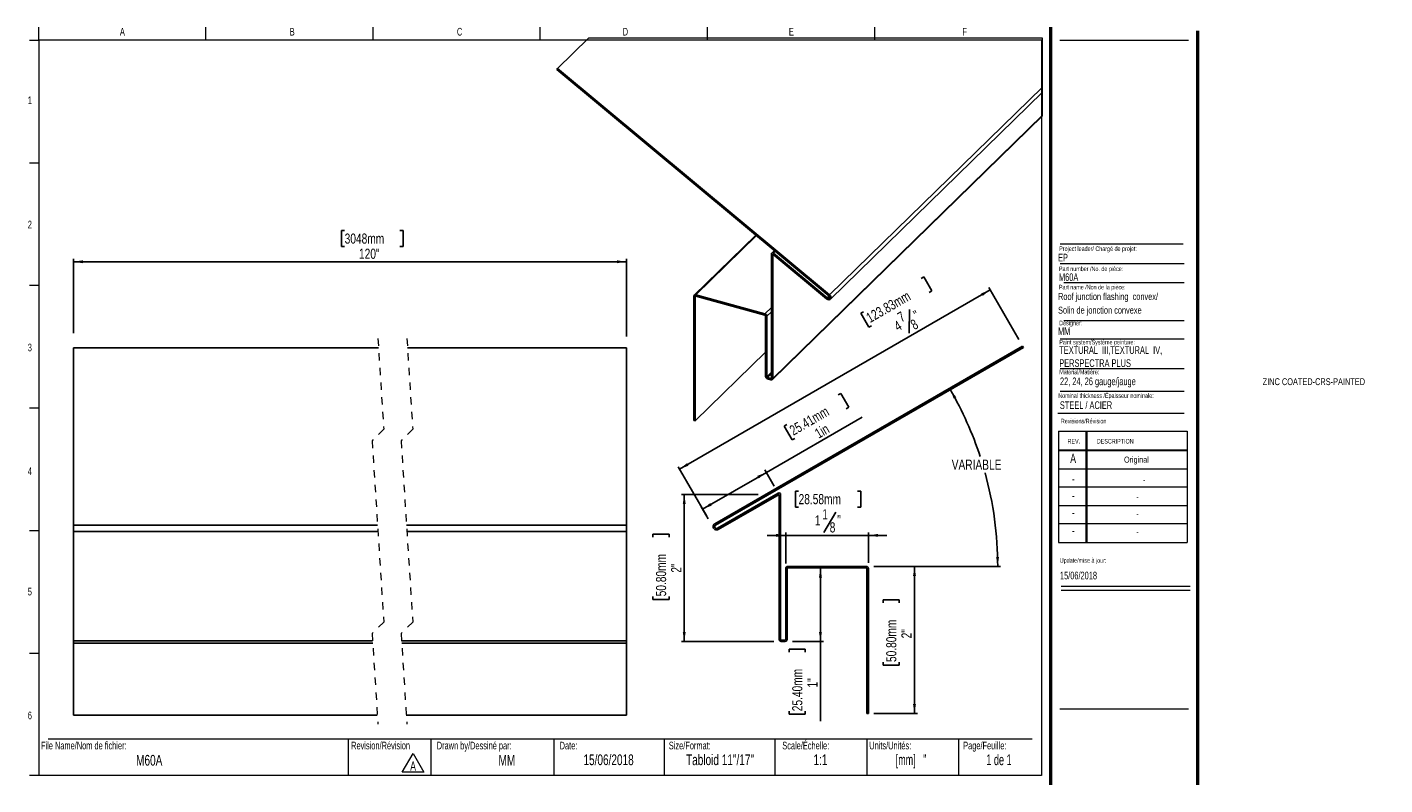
# Model space of a CAD drawing. Header units: inches. Extents: x 0.5 to 18.9, y 0.4 to 10.7.
import ezdxf

# ---------------------------------------------------------------- set-up
doc = ezdxf.new("R2010")
doc.units = ezdxf.units.IN
doc.header["$MEASUREMENT"] = 0
doc.linetypes.add('HIDDEN', pattern=[0.075, 0.05, -0.025])
doc.layers.add('FORMAT', color=7, linetype='Continuous')
doc.styles.add('SLDTEXTSTYLE0', font='TXT', dxfattribs={"width": 0.7})
doc.styles.add('SLDTEXTSTYLE1', font='TXT', dxfattribs={"width": 0.633333})
doc.styles.add('SLDTEXTSTYLE2', font='TXT', dxfattribs={"width": 0.625})
doc.styles.add('SLDTEXTSTYLE3', font='TXT', dxfattribs={"width": 0.75})
doc.dimstyles.new('SLDDIMSTYLE0', dxfattribs={"dimtxt": 0.137795, "dimasz": 0.13, "dimexe": 0, "dimexo": 0.0625, "dimgap": 0.034449, "dimtad": 1, "dimdec": 6, "dimrnd": 1e-09, "dimzin": 12, "dimdsep": 46, "dimlunit": 5, "dimtxsty": 'SLDTEXTSTYLE3', "dimsah": 1, "dimcen": 0.09, "dimadec": 0, "dimazin": 3, "dimtfac": 1, "dimtdec": 1, "dimtofl": 0, "dimtmove": 0, "dimatfit": 3, "dimfxl": 1, "dimfrac": 2, "dimtolj": 1, "dimtzin": 12, "dimarcsym": 0})
doc.dimstyles.new('SLDDIMSTYLE1', dxfattribs={"dimtxt": 0.137795, "dimasz": 0.13, "dimexe": 0, "dimexo": 0.0625, "dimgap": 0.034449, "dimtad": 1, "dimdec": 0, "dimrnd": 1e-09, "dimzin": 12, "dimdsep": 46, "dimlunit": 5, "dimtxsty": 'SLDTEXTSTYLE3', "dimsah": 1, "dimcen": 0.09, "dimadec": 0, "dimazin": 3, "dimtfac": 1, "dimtofl": 0, "dimtmove": 0, "dimatfit": 3, "dimfxl": 1, "dimfrac": 2, "dimtolj": 1, "dimtzin": 12, "dimarcsym": 0})
doc.dimstyles.new('SLDDIMSTYLE2', dxfattribs={"dimtxt": 0.137795, "dimasz": 0.13, "dimexe": 0, "dimexo": 0.0625, "dimgap": 0.034449, "dimtad": 1, "dimdec": 1, "dimrnd": 1e-09, "dimzin": 12, "dimdsep": 46, "dimlunit": 5, "dimtxsty": 'SLDTEXTSTYLE3', "dimsah": 1, "dimcen": 0.09, "dimadec": 0, "dimazin": 3, "dimtfac": 1, "dimtdec": 1, "dimtofl": 0, "dimtmove": 0, "dimatfit": 3, "dimfxl": 1, "dimfrac": 2, "dimtolj": 1, "dimtzin": 12, "dimarcsym": 0})
doc.dimstyles.new('SLDDIMSTYLE3', dxfattribs={"dimtxt": 0.137795, "dimasz": 0.13, "dimexe": 0, "dimexo": 0.0625, "dimgap": 0.034449, "dimtad": 1, "dimdec": 6, "dimrnd": 1e-09, "dimzin": 12, "dimdsep": 46, "dimlunit": 5, "dimtxsty": 'SLDTEXTSTYLE3', "dimsah": 1, "dimcen": 0.09, "dimadec": 0, "dimazin": 3, "dimtfac": 1, "dimtdec": 1, "dimtmove": 0, "dimatfit": 0, "dimfxl": 1, "dimfrac": 2, "dimtolj": 1, "dimtzin": 12, "dimarcsym": 0})
doc.dimstyles.new('SLDDIMSTYLE4', dxfattribs={"dimtxt": 0.137795, "dimasz": 0.13, "dimexe": 0, "dimexo": 0.0625, "dimgap": 0.034449, "dimtad": 0, "dimtih": 1, "dimtoh": 1, "dimdec": 4, "dimzin": 12, "dimdsep": 46, "dimlunit": 5, "dimtxsty": 'SLDTEXTSTYLE3', "dimsah": 1, "dimcen": 0.09, "dimazin": 3, "dimtfac": 1, "dimtofl": 0, "dimtmove": 0, "dimatfit": 3, "dimfxl": 1, "dimfrac": 2, "dimtolj": 1, "dimtzin": 12, "dimarcsym": 0})

# ---------------------------------------------------------------- blocks, each defined once
blk = doc.blocks.new('SW_NOTE_0')
at = {"color": 0, "linetype": 'Continuous', "lineweight": 0}
for p, q in [((-0.098, 0.015), (0.049, 0.269)), ((0.049, 0.269), (0.196, 0.015)), ((0.196, 0.015), (-0.098, 0.015))]:
    blk.add_line(p, q, dxfattribs=at)
at = {"color": 0, "linetype": 'Continuous', "lineweight": 0, "insert": (0.049, 0.161), "char_height": 0.125, "attachment_point": 2, "style": 'SLDTEXTSTYLE0'}
blk.add_mtext('A', dxfattribs=at)
blk = doc.blocks.new('SW_NOTE_1')
at = {"layer": 'FORMAT', "color": 0, "char_height": 0.10417, "attachment_point": 1, "style": 'SLDTEXTSTYLE0'}
for s, insert in [('TEXTURAL  III,TEXTURAL  IV,', (0, 0.134)), ('PERSPECTRA PLUS', (0, -0.044))]:
    blk.add_mtext(s, dxfattribs=dict(at, insert=insert))
blk = doc.blocks.new('_D')
at = {"layer": 'FORMAT'}
for p, q in [((12.616, 7.276), (12.652, 7.297)), ((12.652, 7.297), (12.761, 7.108)), ((13.554, 7.122), (9.333, 4.684)), ((12.761, 7.108), (12.725, 7.087)), ((13.943, 6.448), (13.535, 7.156)), ((12.459, 6.854), (12.453, 6.533)), ((11.832, 6.824), (11.796, 6.803)), ((11.796, 6.803), (11.905, 6.613)), ((11.905, 6.613), (11.942, 6.634)), ((9.703, 4.043), (9.313, 4.718))]:
    blk.add_line(p, q, dxfattribs=at)
for points in [[(13.554, 7.122), (13.432, 7.074), (13.452, 7.039)], [(9.333, 4.684), (9.455, 4.732), (9.435, 4.767)]]:
    blk.add_solid(points, dxfattribs=at)
at = {"layer": 'FORMAT', "attachment_point": 1, "rotation": 30, "style": 'SLDTEXTSTYLE3'}
for s, insert, char_height in [('123.83mm', (11.853, 6.788), 0.1378), ('7', (12.279, 6.796), 0.138), ('"', (12.496, 6.828), 0.138), ('4', (12.232, 6.674), 0.138), ('8', (12.456, 6.693), 0.138)]:
    blk.add_mtext(s, dxfattribs=dict(at, insert=insert, char_height=char_height))
blk = doc.blocks.new('_D_1')
at = {"layer": 'FORMAT'}
for p, q in [((11.487, 5.694), (11.523, 5.715)), ((11.523, 5.715), (11.633, 5.525)), ((10.513, 4.64), (11.816, 5.393)), ((11.633, 5.525), (11.596, 5.504)), ((10.792, 5.292), (10.756, 5.271)), ((10.756, 5.271), (10.865, 5.082)), ((10.865, 5.082), (10.901, 5.103)), ((10.513, 4.64), (9.647, 4.14)), ((10.62, 4.455), (10.493, 4.675)), ((9.721, 4.011), (9.627, 4.174))]:
    blk.add_line(p, q, dxfattribs=at)
for points in [[(10.513, 4.64), (10.39, 4.593), (10.41, 4.558)], [(9.647, 4.14), (9.769, 4.188), (9.749, 4.223)]]:
    blk.add_solid(points, dxfattribs=at)
at = {"layer": 'FORMAT', "char_height": 0.1378, "attachment_point": 1, "rotation": 30, "style": 'SLDTEXTSTYLE3'}
for s, insert in [('25.41mm', (10.812, 5.257)), ('1in', (11.155, 5.216))]:
    blk.add_mtext(s, dxfattribs=dict(at, insert=insert))
blk = doc.blocks.new('_D_2')
at = {"layer": 'FORMAT'}
for p, q in [((10.401, 4.341), (9.358, 4.341)), ((9.397, 4.341), (9.397, 2.341)), ((8.972, 3.758), (8.972, 3.8)), ((8.972, 3.8), (9.191, 3.8)), ((9.191, 3.8), (9.191, 3.758)), ((8.972, 2.955), (8.972, 2.913)), ((9.191, 2.913), (9.191, 2.955)), ((8.972, 2.913), (9.191, 2.913)), ((10.613, 2.341), (9.358, 2.341))]:
    blk.add_line(p, q, dxfattribs=at)
for points in [[(9.397, 4.341), (9.377, 4.211), (9.417, 4.211)], [(9.397, 2.341), (9.417, 2.471), (9.377, 2.471)]]:
    blk.add_solid(points, dxfattribs=at)
at = {"layer": 'FORMAT', "char_height": 0.1378, "attachment_point": 1, "rotation": 90, "style": 'SLDTEXTSTYLE3'}
for s, insert in [('50.80mm', (9.013, 2.955)), ('2"', (9.219, 3.277))]:
    blk.add_mtext(s, dxfattribs=dict(at, insert=insert))
blk = doc.blocks.new('_D_3')
at = {"layer": 'FORMAT'}
for p, q in [((10.951, 4.387), (10.909, 4.387)), ((10.909, 4.387), (10.909, 4.168)), ((11.753, 4.387), (11.795, 4.387)), ((11.795, 4.387), (11.795, 4.168)), ((10.909, 4.168), (10.951, 4.168)), ((11.457, 4.1), (11.292, 3.824)), ((11.795, 4.168), (11.753, 4.168)), ((10.776, 3.784), (10.526, 3.784)), ((10.776, 3.402), (10.776, 3.823)), ((10.776, 3.784), (11.901, 3.784)), ((11.901, 3.411), (11.901, 3.823)), ((11.901, 3.784), (12.151, 3.784))]:
    blk.add_line(p, q, dxfattribs=at)
for points in [[(10.776, 3.784), (10.646, 3.804), (10.646, 3.764)], [(11.901, 3.784), (12.031, 3.764), (12.031, 3.804)]]:
    blk.add_solid(points, dxfattribs=at)
at = {"layer": 'FORMAT', "attachment_point": 1, "style": 'SLDTEXTSTYLE3'}
for s, insert, char_height in [('28.58mm', (10.951, 4.346), 0.1378), ('1', (11.273, 4.14), 0.138), ('"', (11.476, 4.059), 0.138), ('1', (11.171, 4.057), 0.138), ('8', (11.374, 3.962), 0.138)]:
    blk.add_mtext(s, dxfattribs=dict(at, insert=insert, char_height=char_height))
blk = doc.blocks.new('_D_4')
at = {"layer": 'FORMAT'}
for p, q in [((12.199, 3.361), (12.565, 3.361)), ((12.526, 3.361), (12.526, 1.361)), ((12.101, 2.865), (12.101, 2.907)), ((12.101, 2.907), (12.319, 2.907)), ((12.319, 2.907), (12.319, 2.865)), ((12.101, 2.062), (12.101, 2.02)), ((12.319, 2.02), (12.319, 2.062)), ((12.101, 2.02), (12.319, 2.02)), ((11.972, 1.361), (12.565, 1.361))]:
    blk.add_line(p, q, dxfattribs=at)
for points in [[(12.526, 3.361), (12.506, 3.231), (12.546, 3.231)], [(12.526, 1.361), (12.546, 1.491), (12.506, 1.491)]]:
    blk.add_solid(points, dxfattribs=at)
at = {"layer": 'FORMAT', "char_height": 0.1378, "attachment_point": 1, "rotation": 90, "style": 'SLDTEXTSTYLE3'}
for s, insert in [('50.80mm', (12.142, 2.062)), ('2"', (12.348, 2.384))]:
    blk.add_mtext(s, dxfattribs=dict(at, insert=insert))
blk = doc.blocks.new('_D_5')
at = {"layer": 'FORMAT'}
for p, q in [((11.248, 3.341), (11.248, 2.341)), ((10.823, 2.196), (10.823, 2.238)), ((10.823, 2.238), (11.042, 2.238)), ((10.866, 2.341), (11.288, 2.341)), ((11.042, 2.238), (11.042, 2.196)), ((11.248, 2.341), (11.248, 1.259)), ((10.823, 1.393), (10.823, 1.351)), ((10.823, 1.351), (11.042, 1.351)), ((11.042, 1.351), (11.042, 1.393))]:
    blk.add_line(p, q, dxfattribs=at)
for points in [[(11.248, 3.341), (11.228, 3.211), (11.268, 3.211)], [(11.248, 2.341), (11.268, 2.471), (11.228, 2.471)]]:
    blk.add_solid(points, dxfattribs=at)
at = {"layer": 'FORMAT', "char_height": 0.1378, "attachment_point": 1, "rotation": 90, "style": 'SLDTEXTSTYLE3'}
for s, insert in [('25.40mm', (10.864, 1.393)), ('1"', (11.071, 1.715))]:
    blk.add_mtext(s, dxfattribs=dict(at, insert=insert))
blk = doc.blocks.new('_D_6')
at = {"layer": 'FORMAT'}
blk.add_line((11.974, 3.361), (13.697, 3.361), dxfattribs=at)
for start, end in [(18.0963, 30), (0, 15.3744)]:
    blk.add_arc((8.848, 3.361), 4.809, start, end, dxfattribs=at)
for points in [[(13.013, 5.766), (13.059, 5.643), (13.094, 5.662)], [(13.657, 3.361), (13.675, 3.492), (13.635, 3.491)]]:
    blk.add_solid(points, dxfattribs=at)
at = {"layer": 'FORMAT', "insert": (13.032, 4.814), "char_height": 0.1378, "attachment_point": 1, "style": 'SLDTEXTSTYLE3'}
blk.add_mtext('VARIABLE', dxfattribs=at)
blk = doc.blocks.new('_D_7')
at = {"layer": 'FORMAT'}
for p, q in [((4.782, 7.929), (4.74, 7.929)), ((4.74, 7.929), (4.74, 7.711)), ((5.534, 7.929), (5.576, 7.929)), ((5.576, 7.929), (5.576, 7.711)), ((4.74, 7.711), (4.782, 7.711)), ((5.576, 7.711), (5.534, 7.711)), ((1.096, 6.535), (1.096, 7.544)), ((1.096, 7.504), (8.611, 7.504)), ((8.611, 6.488), (8.611, 7.544))]:
    blk.add_line(p, q, dxfattribs=at)
for points in [[(1.096, 7.504), (1.226, 7.484), (1.226, 7.524)], [(8.611, 7.504), (8.481, 7.524), (8.481, 7.484)]]:
    blk.add_solid(points, dxfattribs=at)
at = {"layer": 'FORMAT', "char_height": 0.1378, "attachment_point": 1, "style": 'SLDTEXTSTYLE3'}
for s, insert in [('3048mm', (4.782, 7.888)), ('120"', (4.977, 7.682))]:
    blk.add_mtext(s, dxfattribs=dict(at, insert=insert))

msp = doc.modelspace()

# ---------------------------------------------------------------- linework, layer by layer
at = {"color": 7, "linetype": 'Continuous', "lineweight": 18}
for p, q in [((0.6262516, 10.5170732), (0.6262516, 10.6939449)), ((2.8970849, 10.5170732), (2.8970849, 10.6939449)), ((5.1679183, 10.5170732), (5.1679183, 10.6939449)), ((7.4387516, 10.5170732), (7.4387516, 10.6939449)), ((9.7095849, 10.6939449), (9.7095849, 10.5170732)), ((11.9804183, 10.6939449), (11.9804183, 10.5170732)), ((0.5012516, 10.5170732), (0.6262516, 10.5170732)), ((14.2512516, 10.5170732), (0.6262516, 10.5170732)), ((0.6262516, 10.5170732), (0.6262516, 0.5170732)), ((14.2512516, 10.5170732), (14.2512516, 0.5170732)), ((14.5012516, 10.5170732), (16.2512516, 10.5170732)), ((0.5012516, 8.8504065), (0.6262516, 8.8504065)), ((14.5052809, 7.4796461), (16.192868, 7.4796461)), ((14.5578273, 7.2228331), (16.192868, 7.2228331)), ((0.5012516, 7.1837398), (0.6262516, 7.1837398)), ((14.5578273, 6.7072972), (16.192868, 6.7072972)), ((14.5052809, 6.4574028), (16.192868, 6.4574028)), ((14.5052809, 6.0531641), (16.192868, 6.0531641)), ((14.5052809, 5.7453132), (16.192868, 5.7453132)), ((0.5012516, 5.5170732), (0.6262516, 5.5170732)), ((14.4754278, 5.446808), (16.192868, 5.446808)), ((14.4811999, 5.1987495), (16.2311999, 5.1987495)), ((14.4811999, 5.1987495), (14.4811999, 3.6887495)), ((14.8561999, 5.1987495), (14.8561999, 3.6887495)), ((14.8661999, 5.1987495), (14.8661999, 3.6887495)), ((16.2311999, 5.1987495), (16.2311999, 3.6887495)), ((14.4811999, 4.9487495), (16.2311999, 4.9487495)), ((14.4811999, 4.9387495), (16.2311999, 4.9387495)), ((14.4811999, 4.6887495), (16.2311999, 4.6887495)), ((16.2311999, 4.4387495), (14.4811999, 4.4387495)), ((14.4811999, 4.1887495), (16.2311999, 4.1887495)), ((16.2311999, 3.9387495), (14.4811999, 3.9387495)), ((0.5012516, 3.8504065), (0.6262516, 3.8504065)), ((14.4811999, 3.6887495), (16.2311999, 3.6887495)), ((14.5215385, 3.094666), (16.2715385, 3.094666)), ((14.5215385, 3.0386495), (16.2715385, 3.0386495)), ((0.5012516, 2.1837398), (0.6262516, 2.1837398)), ((0.7512516, 1.0170732), (14.1262516, 1.0170732)), ((4.8316802, 1.0170732), (4.8316802, 0.5170732)), ((5.9539324, 1.0170732), (5.9539324, 0.5170732)), ((7.6262516, 1.0170732), (7.6262516, 0.5170732)), ((9.1262516, 1.0170732), (9.1262516, 0.5170732)), ((10.6262516, 1.0170732), (10.6262516, 0.5170732)), ((11.8762516, 1.0170732), (11.8762516, 0.5170732)), ((13.1262516, 1.0170732), (13.1262516, 0.5170732)), ((0.6262516, 0.5170732), (0.5012516, 0.5170732)), ((14.2512516, 0.5170732), (0.6262516, 0.5170732))]:
    msp.add_line(p, q, dxfattribs=at)
at = {"color": 7, "linetype": 'Continuous', "lineweight": 25}
for p, q in [((7.6724966, 10.1308334), (8.0957365, 10.5439288)), ((7.6636522, 10.1183915), (7.6724966, 10.1308334)), ((7.6636522, 10.1183915), (11.3630872, 7.0429045)), ((7.6724966, 10.1308334), (11.3719317, 7.0553487)), ((11.3719317, 7.0553487), (14.2659366, 9.879987)), ((11.383463, 6.995148), (14.2659366, 9.8085318)), ((10.5948302, 5.9047866), (14.2659366, 9.4878987)), ((10.6004082, 5.9190448), (14.2659366, 9.4967127)), ((10.370989, 7.8676755), (9.53142, 7.048229)), ((10.5827216, 7.6124714), (10.5827216, 5.9238531)), ((10.6232809, 7.6579352), (10.5864387, 7.6219777)), ((11.3321327, 6.9993555), (10.6004082, 7.6076655)), ((10.6004082, 7.6076655), (10.6004082, 5.9190448)), ((11.3409771, 7.0117974), (10.6092527, 7.6201074)), ((9.5258421, 7.0339708), (9.5258421, 5.3453501)), ((9.5435287, 7.0291626), (9.5435287, 5.3405442)), ((10.4942791, 6.7964839), (9.5523732, 7.0524741)), ((10.4942791, 6.7793417), (9.5523732, 7.0353319)), ((10.5031236, 5.9454868), (10.5031236, 6.7683664)), ((10.5208125, 5.9406785), (10.5208125, 6.7635582)), ((1.0961298, 6.3360164), (5.2419707, 6.3360164)), ((1.0961298, 6.3360164), (1.0961298, 3.9210164)), ((5.6356706, 6.3360164), (8.6109045, 6.3360164)), ((8.6109045, 6.3360164), (8.6109045, 3.9210164)), ((9.5435287, 5.3405442), (10.5031236, 6.2771373)), ((13.9962106, 6.3565543), (9.8133077, 3.9415542)), ((14.0062105, 6.3392338), (9.8233077, 3.9242337)), ((14.0062105, 6.3392338), (13.9962106, 6.3565543)), ((10.5738771, 5.9176838), (10.5296547, 5.9297033)), ((10.5738771, 5.9005416), (10.5296547, 5.9125587)), ((9.5435287, 5.3405442), (9.5258421, 5.3453501)), ((9.8483077, 3.8809325), (10.6756573, 4.3586029)), ((9.8583077, 3.863612), (10.6856572, 4.3412824)), ((10.6856572, 4.3412824), (10.6856572, 2.3712824)), ((10.7056573, 4.3412824), (10.7056573, 2.3712824)), ((1.0961298, 3.9210164), (5.2287074, 3.9210164)), ((1.0961298, 3.9210164), (1.0961298, 3.8370453)), ((5.6224074, 3.9210164), (8.6109045, 3.9210164)), ((8.6109045, 3.9210164), (8.6109045, 3.8370453)), ((1.0961298, 3.8370453), (5.2340719, 3.8370453)), ((1.0961298, 3.8370453), (1.0961298, 2.3507447)), ((5.6277718, 3.8370453), (8.6109045, 3.8370453)), ((8.6109045, 3.8370453), (8.6109045, 2.3507447)), ((10.7756573, 2.3712824), (10.7756573, 3.3312824)), ((10.7956572, 2.3712824), (10.7956572, 3.3312824)), ((10.8056573, 3.3612824), (11.8706572, 3.3612824)), ((10.8056573, 3.3412824), (11.8706572, 3.3412824)), ((11.8806572, 3.3312824), (11.8806572, 1.3612823)), ((11.9006573, 3.3312824), (11.9006573, 1.3612823)), ((1.0961298, 2.3507447), (5.1614809, 2.3507447)), ((1.0961298, 2.3507447), (1.0961298, 2.3207446)), ((1.0961298, 2.3207446), (5.1633958, 2.3207446)), ((1.0961298, 2.3207446), (1.0961298, 1.3407447)), ((5.5551809, 2.3507447), (8.6109045, 2.3507447)), ((5.5570957, 2.3207446), (8.6109045, 2.3207446)), ((8.6109045, 2.3507447), (8.6109045, 2.3207446)), ((8.6109045, 2.3207446), (8.6109045, 1.3407447)), ((10.7156573, 2.3612824), (10.7656572, 2.3612824)), ((10.7156573, 2.3412824), (10.7656572, 2.3412824)), ((1.0961298, 1.3407447), (5.2259994, 1.3407447)), ((5.6196994, 1.3407447), (8.6109045, 1.3407447)), ((11.8806572, 1.3612823), (11.9006573, 1.3612823))]:
    msp.add_line(p, q, dxfattribs=at)
at = {"color": 7, "linetype": 'Continuous', "lineweight": 50}
for p, q in [((14.3762516, 10.6939449), (14.3762516, 0.3920732)), ((16.3762516, 0.3920732), (16.3762516, 10.6420732))]:
    msp.add_line(p, q, dxfattribs=at)
at = {"color": 8, "linetype": 'Continuous', "lineweight": 25}
for p, q in [((9.5523732, 7.0524741), (10.3799555, 7.8602203)), ((10.6092527, 7.6201074), (10.6366356, 7.6468333)), ((9.5435287, 7.0291626), (9.5501861, 7.0356604)), ((11.3409771, 7.0117974), (11.3678485, 7.0380258)), ((10.4942791, 6.7964839), (10.5827216, 6.8828073)), ((10.5208125, 6.7635582), (10.5827216, 6.8239841)), ((10.5208125, 5.9406785), (10.5827216, 6.0011045)), ((10.5296547, 5.9297033), (10.5827216, 5.9814959)), ((10.5738771, 5.9176838), (10.5827216, 5.9263171))]:
    msp.add_line(p, q, dxfattribs=at)
at = {"color": 7, "linetype": 'HIDDEN', "lineweight": 18}
for p, q in [((5.2339862, 6.4610164), (5.3127263, 5.2284387)), ((5.6276869, 6.4610164), (5.7064271, 5.2284387)), ((5.3127263, 5.2284387), (5.155246, 5.0709583)), ((5.7064271, 5.2284387), (5.5489468, 5.0709583)), ((5.155246, 5.0709583), (5.3127263, 2.6058027)), ((5.5489468, 5.0709583), (5.7064271, 2.6058027)), ((5.3127263, 2.6058027), (5.155246, 2.4483224)), ((5.7064271, 2.6058027), (5.5489468, 2.4483224)), ((5.155246, 2.4483224), (5.2339862, 1.2157446)), ((5.5489468, 2.4483224), (5.6276869, 1.2157446))]:
    msp.add_line(p, q, dxfattribs=at)
at = {"color": 7, "linetype": 'Continuous', "lineweight": 18, "flags": 128}
msp.add_lwpolyline([(14.2659366, 9.4878987), (14.2659366, 9.4967127), (14.2659366, 9.8085318), (14.2659366, 9.879987), (14.2659366, 10.5439288), (8.0957365, 10.5439288)], dxfattribs=at)
at = {"color": 7, "linetype": 'Continuous', "lineweight": 25, "flags": 128}
for points in [[(10.6092527, 7.6201074), (10.6049865, 7.6229797), (10.6004082, 7.6248077), (10.5958299, 7.6254695), (10.5915661, 7.6249157), (10.5879006, 7.6231862), (10.5850917, 7.6204007), (10.5833223, 7.6167447), (10.5827216, 7.6124714)], [(11.3719317, 7.0553487), (11.3836062, 7.0422521), (11.3904748, 7.0268863), (11.3914909, 7.0115933), (11.3864973, 6.9986985), (11.3762589, 6.9901661), (11.3623316, 6.9872938), (11.3468367, 6.9905204), (11.3321327, 6.9993555)], [(11.3630872, 7.0429045), (11.3695733, 7.0356299), (11.3733889, 7.0270928), (11.3739521, 7.0185956), (11.3711807, 7.0114337), (11.3654925, 7.0066935), (11.3577533, 7.0050978), (11.3491458, 7.0068906), (11.3409771, 7.0117974)]]:
    msp.add_lwpolyline(points, dxfattribs=at)
at = {"color": 7, "linetype": 'Continuous', "lineweight": 25}
for centre, radius, start, end in [((9.54534, 7.0342861), 0.0195005, 68.8587593, 180.92641211), ((9.5500296, 7.0292672), 0.0065017, 68.87179519, 180.92225706), ((10.4844414, 6.7614022), 0.0364349, 3.39240071, 74.33539492), ((10.490999, 6.7676471), 0.0121459, 3.39535226, 74.33244337), ((10.5394932, 5.9476384), 0.0364332, 183.38564023, 254.33321378), ((10.5329298, 5.9413913), 0.0121382, 183.36646228, 254.34647732), ((10.5762207, 5.9237484), 0.0065017, 248.87179519, 0.92225706), ((10.5809103, 5.9187295), 0.0195005, 248.8587593, 0.92641211), ((10.6856573, 4.3412824), 0.02, 0, 120), ((9.8358077, 3.9025831), 0.045, 120, 300), ((9.8358077, 3.9025831), 0.025, 120, 300), ((10.8056573, 3.3312824), 0.03, 90, 180), ((10.8056573, 3.3312824), 0.01, 90, 180), ((11.8706573, 3.3312824), 0.03, 0, 90), ((11.8706573, 3.3312824), 0.01, 0, 90), ((10.7156573, 2.3712824), 0.03, 180, 270), ((10.7156573, 2.3712824), 0.01, 180, 270), ((10.7656573, 2.3712824), 0.01, 270, 0), ((10.7656573, 2.3712824), 0.03, 270, 0)]:
    msp.add_arc(centre, radius, start, end, dxfattribs=at)
at = {"layer": 'FORMAT', "color": 250, "lineweight": 18, "true_color": 0x454545}
msp.add_line((14.5052809, 7.7477891), (16.1756542, 7.7477891), dxfattribs=at)
at = {"layer": 'FORMAT', "lineweight": 18}
for p, q in [((9.7968366, 3.8800831), (9.7900338, 3.8918658)), ((14.5012516, 1.4265536), (16.2512516, 1.4265536))]:
    msp.add_line(p, q, dxfattribs=at)

# ---------------------------------------------------------------- block references
at = {"color": 7, "linetype": 'Continuous', "lineweight": 0}
msp.add_blockref('SW_NOTE_0', (5.6629239, 0.5500403), dxfattribs=at)
at = {"layer": 'FORMAT'}
msp.add_blockref('SW_NOTE_1', (14.4936793, 6.2219515), dxfattribs=at)

# ---------------------------------------------------------------- texts
at = {"color": 7, "linetype": 'Continuous', "lineweight": 0}
for s, insert, char_height, attachment_point, style in [('A', (1.7614258, 10.6839024), 0.1041667, 2, 'SLDTEXTSTYLE0'), ('B', (4.0695891, 10.6839024), 0.1041667, 2, 'SLDTEXTSTYLE0'), ('C', (6.3441318, 10.6839024), 0.1041667, 2, 'SLDTEXTSTYLE0'), ('D', (8.5974733, 10.6839024), 0.1041667, 2, 'SLDTEXTSTYLE0'), ('E', (10.8526565, 10.6839024), 0.1041667, 2, 'SLDTEXTSTYLE0'), ('F', (13.2074254, 10.6839024), 0.1041667, 2, 'SLDTEXTSTYLE0'), ('1', (0.5037246, 9.7518248), 0.1041667, 2, 'SLDTEXTSTYLE0'), ('2', (0.5037246, 8.0618626), 0.1041667, 2, 'SLDTEXTSTYLE0'), ('EP', (14.4770103, 7.6126145), 0.10416667, 1, 'SLDTEXTSTYLE0'), ('Project leader/ Chargé de projet:', (14.4927736, 7.7128037), 0.0625, 1, 'SLDTEXTSTYLE0'), ('Part number /No. de pièce:', (14.4892638, 7.4395042), 0.0625, 1, 'SLDTEXTSTYLE0'), ('M60A', (14.4892638, 7.3462932), 0.10416667, 1, 'SLDTEXTSTYLE0'), ('Designer:', (14.4927736, 6.7027068), 0.0625, 1, 'SLDTEXTSTYLE0'), ('MM', (14.4770103, 6.6115619), 0.10416667, 1, 'SLDTEXTSTYLE0'), ('3', (0.5037246, 6.3910002), 0.1041667, 2, 'SLDTEXTSTYLE0'), ('Paint system/Système peinture:', (14.4936793, 6.4423393), 0.0625, 1, 'SLDTEXTSTYLE0'), ('ZINC COATED-CRS-PAINTED', (17.2579034, 5.920721), 0.09375, 1, 'SLDTEXTSTYLE0'), ('Nominal thickness /Épaisseur nominale:', (14.4802784, 5.7152135), 0.0625, 1, 'SLDTEXTSTYLE0'), ('STEEL / ACIER', (14.5019361, 5.6065758), 0.104166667, 1, 'SLDTEXTSTYLE0'), ('Revisions/Révision', (14.5156012, 5.3694188), 0.0625, 1, 'SLDTEXTSTYLE0'), ('REV.', (14.6062312, 5.0951297), 0.0625, 1, 'SLDTEXTSTYLE0'), ('DESCRIPTION', (15.0041424, 5.0951297), 0.0625, 1, 'SLDTEXTSTYLE0'), ('A', (14.6820414, 4.8942809), 0.125, 2, 'SLDTEXTSTYLE0'), ('Original', (15.5419694, 4.8554617), 0.08333333, 2, 'SLDTEXTSTYLE0'), ('4', (0.5037246, 4.7085424), 0.1041667, 2, 'SLDTEXTSTYLE0'), ('-', (14.6833579, 4.6174037), 0.125, 2, 'SLDTEXTSTYLE0'), ('-', (15.6471739, 4.5785845), 0.0833333, 2, 'SLDTEXTSTYLE0'), ('-', (14.6833579, 4.3881653), 0.125, 2, 'SLDTEXTSTYLE0'), ('-', (15.5556728, 4.3493461), 0.0833333, 2, 'SLDTEXTSTYLE0'), ('-', (14.6833579, 4.1569001), 0.125, 2, 'SLDTEXTSTYLE0'), ('-', (15.5556728, 4.118081), 0.0833333, 2, 'SLDTEXTSTYLE0'), ('-', (14.6833579, 3.9142956), 0.125, 2, 'SLDTEXTSTYLE0'), ('-', (15.5556728, 3.8754764), 0.0833333, 2, 'SLDTEXTSTYLE0'), ('Update/mise à jour:', (14.5009021, 3.4746831), 0.0625, 1, 'SLDTEXTSTYLE0'), ('15/06/2018', (14.5029298, 3.2903145), 0.10416667, 1, 'SLDTEXTSTYLE0'), ('5', (0.5037246, 3.0715769), 0.1041667, 2, 'SLDTEXTSTYLE0'), ('6', (0.5037246, 1.3878409), 0.1041667, 2, 'SLDTEXTSTYLE0'), ('File Name/Nom de fichier:', (0.6549319, 0.9786785), 0.104166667, 1, 'SLDTEXTSTYLE0'), ('Revision/Révision', (4.8700984, 0.9786785), 0.104166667, 1, 'SLDTEXTSTYLE0'), ('Drawn by/Dessiné par:', (6.0332993, 0.9786785), 0.104166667, 1, 'SLDTEXTSTYLE0'), ('Date:', (7.7035091, 0.9786785), 0.10416667, 1, 'SLDTEXTSTYLE0'), ('Size/Format:', (9.1875093, 0.9786785), 0.104166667, 1, 'SLDTEXTSTYLE0'), ('Scale/Échelle:', (10.7293877, 0.9786785), 0.104166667, 1, 'SLDTEXTSTYLE0'), ('Units/Unités:', (11.9111167, 0.9786785), 0.104166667, 1, 'SLDTEXTSTYLE0'), ('Page/Feuille:', (13.1879976, 0.9786785), 0.104166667, 1, 'SLDTEXTSTYLE0'), ('M60A', (2.1262718, 0.7993968), 0.14583333, 2, 'SLDTEXTSTYLE0'), ('MM', (6.9863934, 0.7993968), 0.14583333, 2, 'SLDTEXTSTYLE0'), ('15/06/2018', (8.3687858, 0.805962), 0.14583333, 2, 'SLDTEXTSTYLE0'), ('Tabloid 11"/17"', (9.8831067, 0.805962), 0.145833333, 2, 'SLDTEXTSTYLE0'), ('1:1', (11.2474421, 0.805962), 0.14583333, 2, 'SLDTEXTSTYLE0'), ('[mm]   "', (12.4789981, 0.805962), 0.14583333, 2, 'SLDTEXTSTYLE2'), ('1 de 1', (13.6742198, 0.805962), 0.14583333, 2, 'SLDTEXTSTYLE1')]:
    msp.add_mtext(s, dxfattribs=dict(at, insert=insert, char_height=char_height, attachment_point=attachment_point, style=style))
at = {"layer": 'FORMAT', "attachment_point": 1, "style": 'SLDTEXTSTYLE0'}
for s, insert, char_height in [('Part name /Non de la pièce:', (14.4892638, 7.1904184), 0.0625), ('Roof junction flashing  convex/', (14.4770103, 7.0789467), 0.09375), ('Solin de jonction convexe', (14.4770103, 6.8926876), 0.09375), ('Material/Matière:', (14.4936793, 6.0368173), 0.0625), ('22, 24, 26 gauge/jauge', (14.503118, 5.9304258), 0.104166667)]:
    msp.add_mtext(s, dxfattribs=dict(at, insert=insert, char_height=char_height))

# ---------------------------------------------------------------- dimensions: what is measured, and where the dimension line sits
at = {"layer": 'FORMAT'}
dim = msp.add_linear_dim(base=(8.6109026, 7.5043847), p1=(1.0961316, 6.3360164), p2=(8.6109026, 6.3360164), text='120"', dimstyle='SLDDIMSTYLE2', dxfattribs=at)
dim.commit()
dim.dimension.update_dxf_attribs({"geometry": '_D_7', "text_midpoint": (5.1578693, 7.5043847), "dimtype": 160})
for base, p1, p2, angle, dimstyle, picture, middle in [((9.3325356, 4.684276), (14.0062104, 6.3392337), (9.7900338, 3.8918658), 30, 'SLDDIMSTYLE0', '_D', (12.5255203, 6.5277466)), ((9.6466124, 4.1402791), (10.6856573, 4.3412824), (9.7900338, 3.8918658), 30, 'SLDDIMSTYLE1', '_D_1', (11.3519536, 5.1248583)), ((9.3971069, 2.3412824), (10.6856573, 4.3412824), (10.7156573, 2.3412824), 90, 'SLDDIMSTYLE2', '_D_2', (9.3971069, 3.3564809)), ((11.2481645, 2.3412824), (10.8056573, 3.3412824), (10.7656573, 2.3412824), 90, 'SLDDIMSTYLE2', '_D_5', (11.2481645, 1.7947379)), ((12.5255203, 1.3612824), (11.8706573, 3.3612824), (11.9006573, 1.3612824), 90, 'SLDDIMSTYLE2', '_D_4', (12.5255203, 2.463331))]:
    dim = msp.add_linear_dim(base=base, p1=p1, p2=p2, angle=angle, dimstyle=dimstyle, dxfattribs=at)
    dim.commit()
    dim.dimension.update_dxf_attribs({"geometry": picture, "text_midpoint": middle, "dimtype": 160})
dim = msp.add_angular_dim_2l(base=(13.6139641, 4.0045505), line1=((10.8056573, 3.3612824), (11.8706573, 3.3612824)), line2=((14.0062104, 6.3392337), (9.8233077, 3.9242337)), text='VARIABLE', dimstyle='SLDDIMSTYLE4', dxfattribs=at)
dim.commit()
dim.dimension.update_dxf_attribs({"geometry": '_D_6', "text_midpoint": (13.4536168, 4.7456316), "dimtype": 162})
dim = msp.add_linear_dim(base=(11.9006573, 3.784049), p1=(10.7756573, 3.3312824), p2=(11.9006573, 3.3312824), dimstyle='SLDDIMSTYLE3', dxfattribs=at)
dim.commit()
dim.dimension.update_dxf_attribs({"geometry": '_D_3', "text_midpoint": (11.3519536, 3.784049), "dimtype": 160})

doc.saveas('drawing.dxf')
